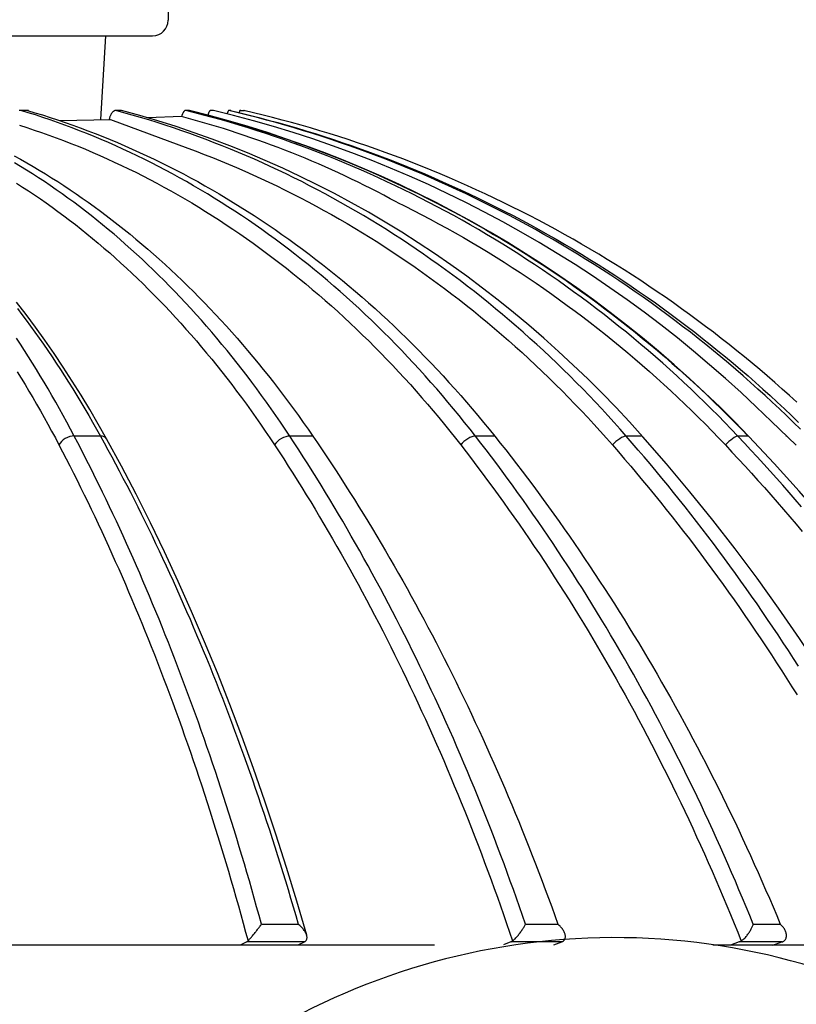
# Paper-space layout '113851LD001' of a CAD drawing. Header units: feet. Extents: x 0 to 34, y 0 to 22.
# Tile 28 of 74: x 6.64 to 6.793, y 10.746 to 10.941. Entities that reach past the tile are written whole.
import ezdxf

# ---------------------------------------------------------------- set-up
doc = ezdxf.new("R2010")
doc.units = ezdxf.units.FT
doc.header["$MEASUREMENT"] = 0
doc.layers.add('LT_P_Text', color=7, linetype='Continuous')

psp = doc.layouts.new('113851LD001')

# ---------------------------------------------------------------- linework, layer by layer
at = {"layer": 'LT_P_Text', "color": 4}
for p, q in [((6.66905, 10.94977), (6.66904, 10.94055)), ((6.30052, 10.93758), (6.66597, 10.93748)), ((6.65571, 10.92092), (6.65673, 10.93749)), ((6.64122, 10.92275), (6.63993, 10.92275)), ((6.65967, 10.92274), (6.65867, 10.92274)), ((6.67169, 10.92154), (6.66502, 10.92127)), ((6.67318, 10.92274), (6.6725, 10.92274)), ((6.67796, 10.92274), (6.67744, 10.92274)), ((6.68137, 10.92274), (6.68102, 10.92274)), ((6.68339, 10.92274), (6.68321, 10.92274)), ((6.68339, 10.92274), (6.684, 10.92274)), ((6.68401, 10.92274), (6.684, 10.92274)), ((6.64773, 10.92074), (6.65763, 10.92096)), ((6.65565, 10.85847), (6.65048, 10.85847)), ((6.69759, 10.85846), (6.69304, 10.85846)), ((6.73353, 10.85845), (6.72973, 10.85845)), ((6.76246, 10.85844), (6.75951, 10.85844)), ((6.78357, 10.85844), (6.78155, 10.85844)), ((6.68745, 10.76213), (6.69472, 10.76213)), ((6.73961, 10.76212), (6.746, 10.76211)), ((6.78458, 10.7621), (6.78992, 10.7621)), ((6.5043, 10.75805), (6.72162, 10.75805)), ((6.68454, 10.75862), (6.68337, 10.75802)), ((6.69593, 10.75862), (6.68454, 10.75862)), ((6.6947, 10.75801), (6.69593, 10.75862)), ((6.73673, 10.75861), (6.73526, 10.758)), ((6.74676, 10.7586), (6.73673, 10.75861)), ((6.74522, 10.758), (6.74676, 10.7586)), ((6.77659, 10.75805), (6.86765, 10.75805)), ((6.78182, 10.75859), (6.78009, 10.75799)), ((6.7902, 10.75859), (6.78182, 10.75859)), ((6.78842, 10.75799), (6.7902, 10.75859))]:
    psp.add_line(p, q, dxfattribs=at)
at = {"layer": 'LT_P_Text', "color": 4, "flags": 128}
for points in [[(6.63993, 10.92275), (6.63983, 10.92274), (6.63973, 10.92273), (6.63963, 10.9227)], [(6.72973, 10.85845), (6.72866, 10.85981), (6.72758, 10.86117), (6.72649, 10.86251), (6.7254, 10.86384), (6.72429, 10.86516), (6.72318, 10.86647), (6.72206, 10.86777), (6.72093, 10.86906), (6.71979, 10.87033), (6.71864, 10.8716), (6.71749, 10.87285), (6.71632, 10.8741), (6.71515, 10.87533), (6.71397, 10.87655), (6.71278, 10.87776), (6.71159, 10.87895), (6.71038, 10.88014), (6.70917, 10.88131), (6.70795, 10.88247), (6.70673, 10.88361), (6.70549, 10.88475), (6.70425, 10.88587), (6.703, 10.88697), (6.70175, 10.88807), (6.70049, 10.88915), (6.69922, 10.89022), (6.69794, 10.89128), (6.69666, 10.89232), (6.69538, 10.89334), (6.69408, 10.89436), (6.69278, 10.89536), (6.69148, 10.89635), (6.69017, 10.89732), (6.68885, 10.89828), (6.68753, 10.89923), (6.6862, 10.90016), (6.68487, 10.90107), (6.68353, 10.90198), (6.68219, 10.90287), (6.68084, 10.90374), (6.67949, 10.9046), (6.67813, 10.90545), (6.67677, 10.90628), (6.6754, 10.90709), (6.67403, 10.90789), (6.67266, 10.90868), (6.67128, 10.90945), (6.6699, 10.91021), (6.66851, 10.91095), (6.66712, 10.91168), (6.66572, 10.9124), (6.66432, 10.9131), (6.66292, 10.91378), (6.66151, 10.91445), (6.6601, 10.91511), (6.65868, 10.91575), (6.65726, 10.91638), (6.65583, 10.91699), (6.6544, 10.91759), (6.65297, 10.91817), (6.65153, 10.91874), (6.65009, 10.91929), (6.64865, 10.91983), (6.6472, 10.92036), (6.64576, 10.92086), (6.6443, 10.92136), (6.64285, 10.92184), (6.64139, 10.9223), (6.63993, 10.92275)], [(6.64148, 10.92271), (6.64147, 10.92271), (6.64146, 10.92272), (6.64145, 10.92272), (6.64144, 10.92272), (6.64143, 10.92272), (6.64142, 10.92273), (6.64141, 10.92273), (6.6414, 10.92273), (6.64139, 10.92273), (6.64138, 10.92273), (6.64137, 10.92274), (6.64136, 10.92274), (6.64135, 10.92274), (6.64133, 10.92274), (6.64132, 10.92274), (6.64131, 10.92274), (6.6413, 10.92274), (6.64129, 10.92275), (6.64128, 10.92275), (6.64127, 10.92275), (6.64126, 10.92275), (6.64125, 10.92275), (6.64124, 10.92275), (6.64122, 10.92275)], [(6.64122, 10.92275), (6.64272, 10.9223), (6.64422, 10.92184), (6.64572, 10.92136), (6.64721, 10.92086), (6.6487, 10.92036), (6.65019, 10.91983), (6.65167, 10.91929), (6.65315, 10.91874), (6.65462, 10.91817), (6.6561, 10.91759), (6.65757, 10.91699), (6.65903, 10.91638), (6.66049, 10.91575), (6.66195, 10.91511), (6.6634, 10.91445), (6.66485, 10.91378), (6.6663, 10.9131), (6.66774, 10.9124), (6.66917, 10.91168), (6.6706, 10.91095), (6.67203, 10.91021), (6.67345, 10.90945), (6.67487, 10.90868), (6.67628, 10.90789), (6.67769, 10.90709), (6.67909, 10.90628), (6.68049, 10.90545), (6.68188, 10.9046), (6.68327, 10.90374), (6.68466, 10.90287), (6.68604, 10.90198), (6.68742, 10.90107), (6.68879, 10.90016), (6.69015, 10.89922), (6.69151, 10.89828), (6.69286, 10.89732), (6.69421, 10.89635), (6.69555, 10.89536), (6.69689, 10.89436), (6.69822, 10.89334), (6.69954, 10.89232), (6.70086, 10.89127), (6.70217, 10.89022), (6.70347, 10.88915), (6.70477, 10.88807), (6.70606, 10.88697), (6.70734, 10.88587), (6.70862, 10.88474), (6.70989, 10.88361), (6.71115, 10.88246), (6.7124, 10.88131), (6.71364, 10.88013), (6.71488, 10.87895), (6.71611, 10.87776), (6.71733, 10.87655), (6.71855, 10.87533), (6.71975, 10.8741), (6.72095, 10.87285), (6.72214, 10.8716), (6.72332, 10.87033), (6.72449, 10.86906), (6.72565, 10.86777), (6.7268, 10.86647), (6.72795, 10.86516), (6.72908, 10.86384), (6.73021, 10.86251), (6.73132, 10.86116), (6.73243, 10.85981), (6.73353, 10.85845)], [(6.65867, 10.92274), (6.6586, 10.92274), (6.65854, 10.92273), (6.65847, 10.92271), (6.65841, 10.92268), (6.65834, 10.92265), (6.65827, 10.92261), (6.65821, 10.92256), (6.65814, 10.92251), (6.65808, 10.92245), (6.65802, 10.92238), (6.65796, 10.92231), (6.6579, 10.92223), (6.65784, 10.92214), (6.65778, 10.92205), (6.65773, 10.92196), (6.65768, 10.92185), (6.65763, 10.92175), (6.65758, 10.92164), (6.65754, 10.92153), (6.65749, 10.92141), (6.65746, 10.92129), (6.65742, 10.92116), (6.65739, 10.92103), (6.65736, 10.92091)], [(6.75951, 10.85844), (6.75831, 10.85981), (6.7571, 10.86116), (6.75588, 10.8625), (6.75465, 10.86383), (6.75341, 10.86515), (6.75216, 10.86646), (6.7509, 10.86776), (6.74963, 10.86905), (6.74835, 10.87033), (6.74706, 10.87159), (6.74576, 10.87285), (6.74446, 10.87409), (6.74314, 10.87532), (6.74181, 10.87654), (6.74048, 10.87775), (6.73914, 10.87894), (6.73778, 10.88013), (6.73642, 10.8813), (6.73506, 10.88246), (6.73368, 10.8836), (6.73229, 10.88474), (6.7309, 10.88586), (6.7295, 10.88697), (6.72809, 10.88806), (6.72667, 10.88914), (6.72525, 10.89021), (6.72382, 10.89127), (6.72238, 10.89231), (6.72093, 10.89334), (6.71948, 10.89435), (6.71802, 10.89535), (6.71655, 10.89634), (6.71508, 10.89731), (6.7136, 10.89827), (6.71212, 10.89922), (6.71063, 10.90015), (6.70913, 10.90107), (6.70763, 10.90197), (6.70612, 10.90286), (6.70461, 10.90373), (6.70309, 10.90459), (6.70156, 10.90544), (6.70004, 10.90627), (6.6985, 10.90709), (6.69696, 10.90789), (6.69542, 10.90868), (6.69387, 10.90945), (6.69232, 10.9102), (6.69076, 10.91095), (6.6892, 10.91168), (6.68763, 10.91239), (6.68606, 10.91309), (6.68448, 10.91378), (6.6829, 10.91445), (6.68131, 10.9151), (6.67972, 10.91575), (6.67812, 10.91637), (6.67652, 10.91699), (6.67492, 10.91758), (6.67331, 10.91817), (6.6717, 10.91874), (6.67008, 10.91929), (6.66846, 10.91983), (6.66684, 10.92035), (6.66521, 10.92086), (6.66358, 10.92135), (6.66194, 10.92183), (6.66031, 10.92229), (6.65867, 10.92274)], [(6.65981, 10.92272), (6.65981, 10.92273), (6.6598, 10.92273), (6.6598, 10.92273), (6.65979, 10.92273), (6.65978, 10.92273), (6.65978, 10.92273), (6.65977, 10.92273), (6.65977, 10.92273), (6.65976, 10.92274), (6.65976, 10.92274), (6.65975, 10.92274), (6.65974, 10.92274), (6.65974, 10.92274), (6.65973, 10.92274), (6.65973, 10.92274), (6.65972, 10.92274), (6.65971, 10.92274), (6.65971, 10.92274), (6.6597, 10.92274), (6.6597, 10.92274), (6.65969, 10.92274), (6.65968, 10.92274), (6.65968, 10.92274), (6.65967, 10.92274)], [(6.76277, 10.85833), (6.76012, 10.86126), (6.75742, 10.86414), (6.75467, 10.86697), (6.75188, 10.86975), (6.74904, 10.87247), (6.74615, 10.87515), (6.74323, 10.87777), (6.74026, 10.88033), (6.73725, 10.88284), (6.7342, 10.88528), (6.73112, 10.88767), (6.72799, 10.89), (6.72484, 10.89227), (6.72165, 10.89447), (6.71842, 10.89661), (6.71517, 10.89868), (6.71188, 10.90069), (6.70857, 10.90263), (6.70524, 10.90451), (6.70187, 10.90632), (6.69849, 10.90806), (6.69509, 10.90973), (6.69166, 10.91134), (6.68821, 10.91287), (6.68473, 10.91434), (6.68123, 10.91575), (6.67771, 10.91708), (6.67416, 10.91835), (6.6706, 10.91955), (6.66702, 10.92068), (6.66342, 10.92174), (6.65981, 10.92272)], [(6.6725, 10.92274), (6.67246, 10.92274), (6.67242, 10.92273), (6.67239, 10.92272), (6.67235, 10.9227), (6.67231, 10.92268), (6.67228, 10.92266), (6.67224, 10.92263), (6.6722, 10.92259), (6.67217, 10.92256), (6.67213, 10.92251), (6.67209, 10.92247), (6.67206, 10.92242), (6.67202, 10.92236), (6.67199, 10.9223), (6.67195, 10.92224), (6.67192, 10.92217), (6.67189, 10.9221), (6.67185, 10.92203), (6.67182, 10.92196), (6.67179, 10.92188), (6.67176, 10.92179), (6.67173, 10.92171), (6.67171, 10.92162), (6.67168, 10.92153)], [(6.78155, 10.85844), (6.78025, 10.8598), (6.77895, 10.86115), (6.77763, 10.86249), (6.7763, 10.86383), (6.77495, 10.86515), (6.7736, 10.86646), (6.77224, 10.86776), (6.77087, 10.86904), (6.76948, 10.87032), (6.76809, 10.87159), (6.76669, 10.87284), (6.76527, 10.87408), (6.76385, 10.87532), (6.76241, 10.87654), (6.76097, 10.87774), (6.75952, 10.87894), (6.75806, 10.88012), (6.75659, 10.88129), (6.75511, 10.88245), (6.75362, 10.8836), (6.75212, 10.88473), (6.75061, 10.88585), (6.7491, 10.88696), (6.74757, 10.88806), (6.74604, 10.88914), (6.7445, 10.89021), (6.74295, 10.89126), (6.74139, 10.89231), (6.73983, 10.89333), (6.73826, 10.89435), (6.73668, 10.89535), (6.7351, 10.89634), (6.7335, 10.89731), (6.7319, 10.89827), (6.7303, 10.89922), (6.72869, 10.90015), (6.72707, 10.90106), (6.72544, 10.90197), (6.72381, 10.90286), (6.72217, 10.90373), (6.72053, 10.90459), (6.71888, 10.90544), (6.71723, 10.90627), (6.71557, 10.90708), (6.71391, 10.90788), (6.71224, 10.90867), (6.71057, 10.90944), (6.70889, 10.9102), (6.7072, 10.91094), (6.70551, 10.91167), (6.70382, 10.91239), (6.70211, 10.91309), (6.70041, 10.91377), (6.6987, 10.91444), (6.69698, 10.9151), (6.69526, 10.91574), (6.69353, 10.91637), (6.6918, 10.91698), (6.69006, 10.91758), (6.68832, 10.91816), (6.68658, 10.91873), (6.68483, 10.91929), (6.68308, 10.91982), (6.68132, 10.92035), (6.67957, 10.92086), (6.6778, 10.92135), (6.67604, 10.92183), (6.67427, 10.92229), (6.67249, 10.92274)], [(6.67324, 10.92273), (6.67324, 10.92273), (6.67324, 10.92273), (6.67323, 10.92273), (6.67323, 10.92273), (6.67323, 10.92273), (6.67323, 10.92273), (6.67322, 10.92274), (6.67322, 10.92274), (6.67322, 10.92274), (6.67322, 10.92274), (6.67321, 10.92274), (6.67321, 10.92274), (6.67321, 10.92274), (6.67321, 10.92274), (6.6732, 10.92274), (6.6732, 10.92274), (6.6732, 10.92274), (6.67319, 10.92274), (6.67319, 10.92274), (6.67319, 10.92274), (6.67319, 10.92274), (6.67318, 10.92274), (6.67318, 10.92274), (6.67318, 10.92274)], [(6.67318, 10.92274), (6.67497, 10.92229), (6.67676, 10.92183), (6.67855, 10.92135), (6.68034, 10.92086), (6.68212, 10.92035), (6.68389, 10.91982), (6.68567, 10.91929), (6.68743, 10.91873), (6.6892, 10.91816), (6.69096, 10.91758), (6.69272, 10.91698), (6.69447, 10.91637), (6.69622, 10.91574), (6.69796, 10.9151), (6.6997, 10.91445), (6.70143, 10.91377), (6.70316, 10.91309), (6.70488, 10.91239), (6.7066, 10.91167), (6.70831, 10.91095), (6.71001, 10.9102), (6.71171, 10.90944), (6.71341, 10.90867), (6.7151, 10.90789), (6.71678, 10.90708), (6.71846, 10.90627), (6.72013, 10.90544), (6.7218, 10.90459), (6.72346, 10.90373), (6.72512, 10.90286), (6.72677, 10.90197), (6.72841, 10.90106), (6.73005, 10.90015), (6.73169, 10.89922), (6.73331, 10.89827), (6.73493, 10.89731), (6.73654, 10.89634), (6.73815, 10.89535), (6.73974, 10.89435), (6.74133, 10.89333), (6.74292, 10.89231), (6.74449, 10.89126), (6.74606, 10.89021), (6.74762, 10.88914), (6.74917, 10.88806), (6.75071, 10.88696), (6.75225, 10.88585), (6.75377, 10.88473), (6.75529, 10.8836), (6.7568, 10.88245), (6.75829, 10.88129), (6.75978, 10.88012), (6.76126, 10.87894), (6.76273, 10.87774), (6.76419, 10.87654), (6.76565, 10.87532), (6.76709, 10.87408), (6.76852, 10.87284), (6.76994, 10.87159), (6.77135, 10.87032), (6.77275, 10.86904), (6.77414, 10.86776), (6.77552, 10.86646), (6.77689, 10.86515), (6.77825, 10.86382), (6.77959, 10.86249), (6.78093, 10.86115), (6.78225, 10.8598), (6.78357, 10.85844)], [(6.7837, 10.85839), (6.78085, 10.86132), (6.77796, 10.8642), (6.77501, 10.86702), (6.77201, 10.8698), (6.76896, 10.87253), (6.76587, 10.8752), (6.76272, 10.87782), (6.75954, 10.88038), (6.75631, 10.88288), (6.75304, 10.88533), (6.74973, 10.88772), (6.74637, 10.89004), (6.74299, 10.89231), (6.73956, 10.89451), (6.7361, 10.89665), (6.73261, 10.89872), (6.72909, 10.90073), (6.72554, 10.90267), (6.72196, 10.90454), (6.71835, 10.90635), (6.71472, 10.90809), (6.71107, 10.90976), (6.70739, 10.91136), (6.70369, 10.9129), (6.69996, 10.91436), (6.6962, 10.91577), (6.69242, 10.9171), (6.68862, 10.91837), (6.6848, 10.91956), (6.68097, 10.92069), (6.67711, 10.92175), (6.67324, 10.92273)], [(6.67744, 10.92274), (6.67741, 10.92274), (6.67739, 10.92273), (6.67737, 10.92272), (6.67734, 10.92271), (6.67732, 10.92269), (6.67729, 10.92268), (6.67727, 10.92265), (6.67724, 10.92263), (6.67722, 10.9226), (6.67719, 10.92257), (6.67717, 10.92253), (6.67714, 10.92249), (6.67712, 10.92245), (6.67709, 10.92241), (6.67707, 10.92236), (6.67705, 10.92231), (6.67702, 10.92226), (6.677, 10.9222), (6.67697, 10.92214), (6.67695, 10.92208), (6.67693, 10.92202), (6.67691, 10.92195), (6.67688, 10.92188), (6.67686, 10.92181)], [(6.67799, 10.92273), (6.67799, 10.92273), (6.67799, 10.92273), (6.67799, 10.92273), (6.67798, 10.92273), (6.67798, 10.92274), (6.67798, 10.92274), (6.67798, 10.92274), (6.67798, 10.92274), (6.67798, 10.92274), (6.67798, 10.92274), (6.67797, 10.92274), (6.67797, 10.92274), (6.67797, 10.92274), (6.67797, 10.92274), (6.67797, 10.92274), (6.67797, 10.92274), (6.67797, 10.92274), (6.67796, 10.92274), (6.67796, 10.92274), (6.67796, 10.92274), (6.67796, 10.92274), (6.67796, 10.92274), (6.67796, 10.92274), (6.67796, 10.92274)], [(6.79308, 10.85669), (6.78815, 10.86134), (6.78518, 10.86421), (6.78217, 10.86704), (6.77909, 10.86982), (6.77597, 10.87254), (6.77281, 10.87522), (6.76959, 10.87783), (6.76633, 10.8804), (6.76302, 10.8829), (6.75967, 10.88535), (6.75628, 10.88773), (6.75285, 10.89006), (6.74938, 10.89232), (6.74588, 10.89452), (6.74233, 10.89666), (6.73876, 10.89873), (6.73515, 10.90074), (6.73152, 10.90268), (6.72785, 10.90455), (6.72416, 10.90636), (6.72044, 10.9081), (6.71671, 10.90977), (6.71294, 10.91137), (6.70915, 10.9129), (6.70533, 10.91437), (6.70149, 10.91577), (6.69762, 10.91711), (6.69373, 10.91837), (6.68982, 10.91957), (6.6859, 10.92069), (6.68195, 10.92175), (6.67799, 10.92273)], [(6.68102, 10.92274), (6.68101, 10.92274), (6.68099, 10.92273), (6.68098, 10.92273), (6.68096, 10.92272), (6.68095, 10.92271), (6.68094, 10.92269), (6.68092, 10.92268), (6.68091, 10.92266), (6.68089, 10.92264), (6.68088, 10.92262), (6.68086, 10.92259), (6.68085, 10.92257), (6.68083, 10.92254), (6.68082, 10.9225), (6.6808, 10.92247), (6.68079, 10.92243), (6.68077, 10.9224), (6.68076, 10.92236), (6.68074, 10.92231), (6.68073, 10.92227), (6.68071, 10.92222), (6.6807, 10.92218), (6.68068, 10.92213), (6.68067, 10.92208)], [(6.79388, 10.8598), (6.79251, 10.86115), (6.79113, 10.86249), (6.78973, 10.86382), (6.78833, 10.86514), (6.78691, 10.86645), (6.78549, 10.86775), (6.78405, 10.86904), (6.7826, 10.87032), (6.78114, 10.87158), (6.77967, 10.87284), (6.77819, 10.87408), (6.7767, 10.87531), (6.7752, 10.87653), (6.77368, 10.87774), (6.77216, 10.87894), (6.77063, 10.88012), (6.76909, 10.88129), (6.76754, 10.88245), (6.76598, 10.8836), (6.76441, 10.88473), (6.76283, 10.88585), (6.76125, 10.88696), (6.75965, 10.88806), (6.75804, 10.88914), (6.75643, 10.89021), (6.75481, 10.89126), (6.75318, 10.8923), (6.75154, 10.89333), (6.7499, 10.89435), (6.74824, 10.89535), (6.74658, 10.89633), (6.74491, 10.89731), (6.74324, 10.89827), (6.74156, 10.89921), (6.73987, 10.90014), (6.73817, 10.90106), (6.73647, 10.90197), (6.73476, 10.90285), (6.73305, 10.90373), (6.73133, 10.90459), (6.7296, 10.90543), (6.72787, 10.90627), (6.72613, 10.90708), (6.72439, 10.90788), (6.72264, 10.90867), (6.72089, 10.90944), (6.71913, 10.9102), (6.71737, 10.91094), (6.71559, 10.91167), (6.71382, 10.91239), (6.71204, 10.91309), (6.71025, 10.91377), (6.70846, 10.91444), (6.70666, 10.9151), (6.70485, 10.91574), (6.70305, 10.91637), (6.70123, 10.91698), (6.69942, 10.91758), (6.6976, 10.91816), (6.69577, 10.91873), (6.69394, 10.91928), (6.6921, 10.91982), (6.69027, 10.92035), (6.68842, 10.92085), (6.68658, 10.92135), (6.68473, 10.92183), (6.68287, 10.92229), (6.68102, 10.92274)], [(6.68138, 10.92274), (6.68138, 10.92274), (6.68138, 10.92274), (6.68138, 10.92274), (6.68138, 10.92274), (6.68138, 10.92274), (6.68138, 10.92274), (6.68138, 10.92274), (6.68138, 10.92274), (6.68138, 10.92274), (6.68138, 10.92274), (6.68137, 10.92274), (6.68137, 10.92274), (6.68137, 10.92274), (6.68137, 10.92274), (6.68137, 10.92274), (6.68137, 10.92274), (6.68137, 10.92274), (6.68137, 10.92274), (6.68137, 10.92274), (6.68137, 10.92274), (6.68137, 10.92274), (6.68137, 10.92274), (6.68137, 10.92274), (6.68137, 10.92274)], [(6.68137, 10.92274), (6.68323, 10.92229), (6.6851, 10.92183), (6.68696, 10.92135), (6.68881, 10.92085), (6.69067, 10.92035), (6.69252, 10.91982), (6.69436, 10.91928), (6.6962, 10.91873), (6.69804, 10.91816), (6.69987, 10.91758), (6.7017, 10.91698), (6.70352, 10.91637), (6.70534, 10.91574), (6.70715, 10.9151), (6.70896, 10.91445), (6.71076, 10.91377), (6.71256, 10.91309), (6.71436, 10.91239), (6.71614, 10.91167), (6.71792, 10.91094), (6.7197, 10.9102), (6.72147, 10.90944), (6.72323, 10.90867), (6.72499, 10.90788), (6.72674, 10.90708), (6.72849, 10.90627), (6.73023, 10.90544), (6.73197, 10.90459), (6.7337, 10.90373), (6.73542, 10.90286), (6.73714, 10.90197), (6.73886, 10.90106), (6.74056, 10.90015), (6.74226, 10.89921), (6.74395, 10.89827), (6.74564, 10.89731), (6.74731, 10.89634), (6.74899, 10.89535), (6.75065, 10.89435), (6.7523, 10.89333), (6.75395, 10.8923), (6.75559, 10.89126), (6.75722, 10.89021), (6.75884, 10.88914), (6.76046, 10.88806), (6.76206, 10.88696), (6.76366, 10.88585), (6.76525, 10.88473), (6.76683, 10.8836), (6.7684, 10.88245), (6.76996, 10.88129), (6.77151, 10.88012), (6.77305, 10.87894), (6.77458, 10.87774), (6.7761, 10.87653), (6.77761, 10.87531), (6.77911, 10.87408), (6.7806, 10.87284), (6.78208, 10.87158), (6.78355, 10.87032), (6.785, 10.86904), (6.78645, 10.86775), (6.78789, 10.86645), (6.78931, 10.86514), (6.79072, 10.86382), (6.79213, 10.86249), (6.79352, 10.86115)], [(6.68321, 10.92274), (6.68321, 10.92274), (6.6832, 10.92273), (6.6832, 10.92273), (6.68319, 10.92272), (6.68319, 10.92272), (6.68318, 10.92271), (6.68317, 10.9227), (6.68317, 10.92269), (6.68316, 10.92268), (6.68315, 10.92266), (6.68315, 10.92265), (6.68314, 10.92263), (6.68313, 10.92262), (6.68313, 10.9226), (6.68312, 10.92258), (6.68311, 10.92255), (6.68311, 10.92253), (6.6831, 10.92251), (6.68309, 10.92248), (6.68308, 10.92245), (6.68308, 10.92243), (6.68307, 10.9224), (6.68306, 10.92237), (6.68305, 10.92233)], [(6.68339, 10.92274), (6.68339, 10.92274), (6.68339, 10.92274), (6.68339, 10.92274), (6.68339, 10.92274), (6.68339, 10.92274), (6.68339, 10.92274), (6.68339, 10.92274), (6.68339, 10.92274), (6.68339, 10.92274), (6.68339, 10.92274), (6.68339, 10.92274), (6.68339, 10.92274), (6.68339, 10.92274), (6.68339, 10.92274), (6.68339, 10.92274), (6.68339, 10.92274), (6.68339, 10.92274), (6.68339, 10.92274), (6.68339, 10.92274), (6.68339, 10.92274), (6.68339, 10.92274), (6.68339, 10.92274), (6.68339, 10.92274), (6.68339, 10.92274)], [(6.684, 10.92274), (6.684, 10.92274), (6.684, 10.92274), (6.684, 10.92273), (6.684, 10.92273), (6.684, 10.92273), (6.684, 10.92273), (6.684, 10.92272), (6.684, 10.92272), (6.684, 10.92272), (6.684, 10.92271), (6.684, 10.92271), (6.684, 10.9227), (6.684, 10.92269), (6.684, 10.92269), (6.684, 10.92268), (6.684, 10.92267), (6.68399, 10.92267), (6.68399, 10.92266), (6.68399, 10.92265), (6.68399, 10.92264), (6.68399, 10.92263), (6.68399, 10.92262), (6.68399, 10.92261), (6.68399, 10.9226)], [(6.79316, 10.86514), (6.79172, 10.86645), (6.79027, 10.86775), (6.78881, 10.86904), (6.78733, 10.87032), (6.78585, 10.87158), (6.78435, 10.87284), (6.78284, 10.87408), (6.78133, 10.87531), (6.7798, 10.87653), (6.77826, 10.87774), (6.77671, 10.87894), (6.77516, 10.88012), (6.77359, 10.88129), (6.77201, 10.88245), (6.77042, 10.8836), (6.76883, 10.88473), (6.76722, 10.88585), (6.76561, 10.88696), (6.76398, 10.88806), (6.76235, 10.88914), (6.76071, 10.89021), (6.75906, 10.89126), (6.7574, 10.8923), (6.75574, 10.89333), (6.75406, 10.89435), (6.75238, 10.89535), (6.75069, 10.89633), (6.749, 10.89731), (6.74729, 10.89827), (6.74558, 10.89921), (6.74386, 10.90014), (6.74214, 10.90106), (6.74041, 10.90197), (6.73867, 10.90285), (6.73693, 10.90373), (6.73518, 10.90459), (6.73342, 10.90543), (6.73166, 10.90627), (6.72989, 10.90708), (6.72812, 10.90788), (6.72634, 10.90867), (6.72456, 10.90944), (6.72277, 10.9102), (6.72097, 10.91094), (6.71917, 10.91167), (6.71736, 10.91239), (6.71555, 10.91309), (6.71373, 10.91377), (6.71191, 10.91444), (6.71008, 10.9151), (6.70825, 10.91574), (6.70641, 10.91637), (6.70456, 10.91698), (6.70272, 10.91758), (6.70086, 10.91816), (6.69901, 10.91873), (6.69714, 10.91928), (6.69528, 10.91982), (6.69341, 10.92035), (6.69154, 10.92085), (6.68966, 10.92135), (6.68778, 10.92183), (6.68589, 10.92229), (6.684, 10.92274)], [(6.63967, 10.91982), (6.64113, 10.91935), (6.64259, 10.91887), (6.64404, 10.91837), (6.64549, 10.91786), (6.64694, 10.91733), (6.64838, 10.91679), (6.64983, 10.91623), (6.65126, 10.91566), (6.6527, 10.91507), (6.65413, 10.91446), (6.65555, 10.91385), (6.65698, 10.91321), (6.6584, 10.91256), (6.65981, 10.9119), (6.66122, 10.91122), (6.66263, 10.91053), (6.66403, 10.90982), (6.66542, 10.9091), (6.66682, 10.90837), (6.6682, 10.90762), (6.66959, 10.90685), (6.67096, 10.90607), (6.67234, 10.90528), (6.67371, 10.90447), (6.67507, 10.90364), (6.67643, 10.9028), (6.67779, 10.90195), (6.67914, 10.90108), (6.68049, 10.90019), (6.68183, 10.8993), (6.68317, 10.89838), (6.6845, 10.89746), (6.68583, 10.89652), (6.68715, 10.89556), (6.68847, 10.89459), (6.68978, 10.89361), (6.69108, 10.89261), (6.69238, 10.8916), (6.69367, 10.89057), (6.69495, 10.88953), (6.69623, 10.88848), (6.6975, 10.88741), (6.69877, 10.88634), (6.70003, 10.88524), (6.70128, 10.88414), (6.70253, 10.88302), (6.70376, 10.88188), (6.70499, 10.88074), (6.70622, 10.87958), (6.70743, 10.87841), (6.70864, 10.87723), (6.70984, 10.87603), (6.71103, 10.87482), (6.71221, 10.8736), (6.71339, 10.87237), (6.71455, 10.87113), (6.71571, 10.86987), (6.71686, 10.86861), (6.71801, 10.86733), (6.71914, 10.86604), (6.72026, 10.86474), (6.72138, 10.86343), (6.72248, 10.8621), (6.72358, 10.86077), (6.72467, 10.85943), (6.72575, 10.85807), (6.72682, 10.85671)], [(6.65763, 10.92096), (6.67292, 10.91529), (6.67454, 10.91469), (6.67615, 10.91407), (6.67776, 10.91344), (6.67937, 10.91279), (6.68097, 10.91213), (6.68256, 10.91145), (6.68415, 10.91076), (6.68574, 10.91005), (6.68732, 10.90933), (6.6889, 10.9086), (6.69047, 10.90785), (6.69203, 10.90708), (6.69359, 10.9063), (6.69514, 10.9055), (6.69669, 10.90469), (6.69824, 10.90387), (6.69978, 10.90302), (6.70131, 10.90217), (6.70284, 10.9013), (6.70437, 10.90041), (6.70589, 10.89951), (6.7074, 10.8986), (6.70891, 10.89767), (6.71041, 10.89672), (6.7119, 10.89576), (6.71339, 10.89479), (6.71487, 10.8938), (6.71635, 10.8928), (6.71782, 10.89179), (6.71928, 10.89076), (6.72073, 10.88971), (6.72218, 10.88866), (6.72362, 10.88759), (6.72505, 10.8865), (6.72648, 10.8854), (6.72789, 10.88429), (6.7293, 10.88317), (6.7307, 10.88203), (6.73209, 10.88088), (6.73347, 10.87971), (6.73485, 10.87853), (6.73622, 10.87734), (6.73757, 10.87614), (6.73892, 10.87493), (6.74026, 10.8737), (6.74159, 10.87246), (6.74291, 10.87121), (6.74422, 10.86995), (6.74552, 10.86867), (6.74681, 10.86739), (6.74809, 10.86609), (6.74936, 10.86478), (6.75063, 10.86346), (6.75188, 10.86213), (6.75312, 10.86079), (6.75435, 10.85944), (6.75557, 10.85807), (6.75678, 10.8567)], [(6.63864, 10.91379), (6.63988, 10.9131), (6.64111, 10.9124), (6.64234, 10.91169), (6.64357, 10.91096), (6.6448, 10.91022), (6.64602, 10.90946), (6.64723, 10.90869), (6.64844, 10.9079), (6.64965, 10.9071), (6.65086, 10.90628), (6.65206, 10.90545), (6.65326, 10.90461), (6.65445, 10.90375), (6.65564, 10.90287), (6.65682, 10.90198), (6.658, 10.90108), (6.65918, 10.90016), (6.66035, 10.89923), (6.66152, 10.89829), (6.66268, 10.89733), (6.66384, 10.89635), (6.66499, 10.89537), (6.66614, 10.89437), (6.66728, 10.89335), (6.66841, 10.89232), (6.66955, 10.89128), (6.67067, 10.89023), (6.67179, 10.88916), (6.6729, 10.88808), (6.67401, 10.88698), (6.67511, 10.88587), (6.67621, 10.88475), (6.67729, 10.88362), (6.67838, 10.88247), (6.67945, 10.88131), (6.68052, 10.88014), (6.68158, 10.87896), (6.68264, 10.87776), (6.68369, 10.87656), (6.68473, 10.87534), (6.68576, 10.87411), (6.68679, 10.87286), (6.68781, 10.87161), (6.68882, 10.87034), (6.68983, 10.86907), (6.69083, 10.86778), (6.69182, 10.86648), (6.6928, 10.86517), (6.69377, 10.86385), (6.69474, 10.86252), (6.6957, 10.86117), (6.69665, 10.85982), (6.69759, 10.85846)], [(6.69304, 10.85846), (6.69213, 10.85982), (6.69122, 10.86118), (6.6903, 10.86252), (6.68937, 10.86385), (6.68843, 10.86517), (6.68748, 10.86648), (6.68653, 10.86778), (6.68557, 10.86907), (6.68461, 10.87034), (6.68363, 10.87161), (6.68265, 10.87286), (6.68166, 10.87411), (6.68067, 10.87534), (6.67966, 10.87656), (6.67866, 10.87777), (6.67764, 10.87896), (6.67662, 10.88014), (6.67559, 10.88132), (6.67455, 10.88247), (6.67351, 10.88362), (6.67247, 10.88475), (6.67141, 10.88588), (6.67035, 10.88698), (6.66929, 10.88808), (6.66822, 10.88916), (6.66714, 10.89023), (6.66606, 10.89128), (6.66497, 10.89233), (6.66388, 10.89335), (6.66278, 10.89437), (6.66168, 10.89537), (6.66057, 10.89636), (6.65946, 10.89733), (6.65834, 10.89829), (6.65721, 10.89923), (6.65609, 10.90016), (6.65496, 10.90108), (6.65382, 10.90199), (6.65268, 10.90287), (6.65154, 10.90375), (6.65039, 10.90461), (6.64924, 10.90545), (6.64808, 10.90628), (6.64692, 10.9071), (6.64576, 10.9079), (6.64459, 10.90869), (6.64342, 10.90946), (6.64225, 10.91022), (6.64107, 10.91096), (6.63989, 10.91169), (6.6387, 10.9124)], [(6.6391, 10.90837), (6.64028, 10.90762), (6.64145, 10.90686), (6.64262, 10.90608), (6.64379, 10.90528), (6.64495, 10.90447), (6.64611, 10.90365), (6.64726, 10.90281), (6.64842, 10.90196), (6.64956, 10.90109), (6.65071, 10.9002), (6.65185, 10.8993), (6.65298, 10.89839), (6.65411, 10.89747), (6.65524, 10.89652), (6.65636, 10.89557), (6.65748, 10.8946), (6.65859, 10.89362), (6.6597, 10.89262), (6.6608, 10.89161), (6.6619, 10.89058), (6.66299, 10.88954), (6.66407, 10.88849), (6.66515, 10.88742), (6.66623, 10.88634), (6.6673, 10.88525), (6.66836, 10.88414), (6.66941, 10.88302), (6.67046, 10.88189), (6.67151, 10.88075), (6.67255, 10.87959), (6.67358, 10.87842), (6.6746, 10.87724), (6.67562, 10.87604), (6.67663, 10.87483), (6.67764, 10.87361), (6.67864, 10.87238), (6.67963, 10.87114), (6.68061, 10.86988), (6.68159, 10.86862), (6.68256, 10.86734), (6.68352, 10.86605), (6.68447, 10.86475), (6.68542, 10.86344), (6.68636, 10.86211), (6.68729, 10.86078), (6.68822, 10.85944), (6.68913, 10.85808), (6.69004, 10.85672)], [(6.71416, 10.90466), (6.71583, 10.90383), (6.71749, 10.90299), (6.71915, 10.90213), (6.7208, 10.90126), (6.72245, 10.90038), (6.72409, 10.89948), (6.72572, 10.89856), (6.72735, 10.89763), (6.72897, 10.89669), (6.73059, 10.89573), (6.7322, 10.89476), (6.7338, 10.89377), (6.73539, 10.89277), (6.73698, 10.89176), (6.73856, 10.89073), (6.74013, 10.88968), (6.74169, 10.88863), (6.74325, 10.88756), (6.74479, 10.88647), (6.74633, 10.88537), (6.74786, 10.88426), (6.74938, 10.88314), (6.7509, 10.882), (6.7524, 10.88085), (6.75389, 10.87969), (6.75538, 10.87851), (6.75686, 10.87732), (6.75832, 10.87612), (6.75978, 10.87491), (6.76122, 10.87368), (6.76266, 10.87244), (6.76409, 10.87119), (6.7655, 10.86993), (6.76691, 10.86866), (6.7683, 10.86737), (6.76969, 10.86608), (6.77106, 10.86477), (6.77243, 10.86345), (6.77378, 10.86212), (6.77512, 10.86078), (6.77645, 10.85943), (6.77777, 10.85807), (6.77907, 10.8567)], [(6.65686, 10.85792), (6.65521, 10.86084), (6.65353, 10.86372), (6.65182, 10.86655), (6.65008, 10.86933), (6.64831, 10.87206), (6.64651, 10.87474), (6.64469, 10.87736), (6.64284, 10.87993), (6.64096, 10.88244), (6.63906, 10.8849)], [(6.63927, 10.88363), (6.64014, 10.88248), (6.64101, 10.88133), (6.64187, 10.88015), (6.64273, 10.87897), (6.64358, 10.87777), (6.64443, 10.87657), (6.64527, 10.87535), (6.6461, 10.87412), (6.64693, 10.87287), (6.64775, 10.87162), (6.64857, 10.87035), (6.64938, 10.86908), (6.65019, 10.86779), (6.65099, 10.86649), (6.65178, 10.86518), (6.65257, 10.86386), (6.65335, 10.86253), (6.65412, 10.86119), (6.65489, 10.85983), (6.65565, 10.85847)], [(6.65048, 10.85847), (6.64976, 10.85984), (6.64903, 10.86119), (6.6483, 10.86253), (6.64756, 10.86386), (6.64682, 10.86518), (6.64607, 10.86649), (6.64531, 10.86779), (6.64455, 10.86908), (6.64378, 10.87035), (6.64301, 10.87162), (6.64223, 10.87287), (6.64144, 10.87412), (6.64065, 10.87535), (6.63986, 10.87657), (6.63905, 10.87778)], [(6.6392, 10.87115), (6.63998, 10.86989), (6.64076, 10.86863), (6.64152, 10.86735), (6.64229, 10.86606), (6.64305, 10.86476), (6.6438, 10.86345), (6.64454, 10.86213), (6.64528, 10.86079), (6.64602, 10.85945), (6.64675, 10.85809), (6.64747, 10.85673)], [(6.68745, 10.76213), (6.68699, 10.76384), (6.68651, 10.76555), (6.68604, 10.76725), (6.68556, 10.76894), (6.68507, 10.77064), (6.68458, 10.77233), (6.68408, 10.77401), (6.68359, 10.77569), (6.68308, 10.77737), (6.68257, 10.77904), (6.68206, 10.78071), (6.68154, 10.78237), (6.68102, 10.78403), (6.6805, 10.78569), (6.67997, 10.78733), (6.67943, 10.78898), (6.67889, 10.79062), (6.67835, 10.79225), (6.6778, 10.79388), (6.67725, 10.79551), (6.67669, 10.79713), (6.67613, 10.79874), (6.67557, 10.80035), (6.675, 10.80196), (6.67443, 10.80356), (6.67385, 10.80515), (6.67327, 10.80674), (6.67268, 10.80832), (6.67209, 10.8099), (6.6715, 10.81147), (6.6709, 10.81304), (6.6703, 10.8146), (6.66969, 10.81615), (6.66908, 10.8177), (6.66847, 10.81924), (6.66785, 10.82078), (6.66723, 10.82231), (6.6666, 10.82384), (6.66597, 10.82536), (6.66534, 10.82687), (6.6647, 10.82837), (6.66406, 10.82987), (6.66342, 10.83137), (6.66277, 10.83285), (6.66211, 10.83434), (6.66146, 10.83581), (6.6608, 10.83728), (6.66013, 10.83874), (6.65947, 10.84019), (6.6588, 10.84164), (6.65812, 10.84308), (6.65744, 10.84452), (6.65676, 10.84594), (6.65608, 10.84736), (6.65539, 10.84878), (6.6547, 10.85018), (6.654, 10.85158), (6.65331, 10.85298), (6.6526, 10.85436), (6.6519, 10.85574), (6.65119, 10.85711), (6.65048, 10.85847)], [(6.65565, 10.85847), (6.6564, 10.85711), (6.65715, 10.85574), (6.65789, 10.85436), (6.65864, 10.85297), (6.65937, 10.85158), (6.66011, 10.85018), (6.66084, 10.84878), (6.66157, 10.84736), (6.66229, 10.84594), (6.66301, 10.84451), (6.66373, 10.84308), (6.66444, 10.84164), (6.66515, 10.84019), (6.66585, 10.83874), (6.66655, 10.83728), (6.66725, 10.83581), (6.66794, 10.83433), (6.66863, 10.83285), (6.66932, 10.83137), (6.67, 10.82987), (6.67068, 10.82837), (6.67135, 10.82687), (6.67202, 10.82535), (6.67268, 10.82384), (6.67335, 10.82231), (6.674, 10.82078), (6.67466, 10.81924), (6.6753, 10.8177), (6.67595, 10.81615), (6.67659, 10.8146), (6.67723, 10.81304), (6.67786, 10.81147), (6.67848, 10.8099), (6.67911, 10.80832), (6.67973, 10.80674), (6.68034, 10.80515), (6.68095, 10.80356), (6.68156, 10.80196), (6.68216, 10.80035), (6.68275, 10.79874), (6.68335, 10.79713), (6.68393, 10.79551), (6.68452, 10.79388), (6.6851, 10.79225), (6.68567, 10.79062), (6.68624, 10.78898), (6.6868, 10.78733), (6.68736, 10.78568), (6.68792, 10.78403), (6.68847, 10.78237), (6.68902, 10.78071), (6.68956, 10.77904), (6.6901, 10.77737), (6.69063, 10.77569), (6.69116, 10.77401), (6.69168, 10.77232), (6.6922, 10.77064), (6.69271, 10.76894), (6.69322, 10.76725), (6.69372, 10.76554), (6.69422, 10.76384), (6.69472, 10.76213)], [(6.69639, 10.75991), (6.69444, 10.76662), (6.69242, 10.77327), (6.69032, 10.77986), (6.68815, 10.78638), (6.6859, 10.79283), (6.68359, 10.7992), (6.6812, 10.80549), (6.67875, 10.8117), (6.67623, 10.81782), (6.67365, 10.82384), (6.671, 10.82978), (6.66829, 10.83561), (6.66552, 10.84135), (6.66269, 10.84698), (6.6598, 10.8525), (6.65686, 10.85792)], [(6.73961, 10.76212), (6.73902, 10.76383), (6.73842, 10.76553), (6.73782, 10.76723), (6.73722, 10.76893), (6.7366, 10.77062), (6.73599, 10.77231), (6.73536, 10.774), (6.73473, 10.77568), (6.7341, 10.77736), (6.73346, 10.77903), (6.73281, 10.7807), (6.73216, 10.78236), (6.73151, 10.78402), (6.73084, 10.78567), (6.73018, 10.78732), (6.7295, 10.78897), (6.72882, 10.79061), (6.72814, 10.79224), (6.72745, 10.79387), (6.72675, 10.7955), (6.72605, 10.79712), (6.72535, 10.79873), (6.72464, 10.80034), (6.72392, 10.80195), (6.7232, 10.80355), (6.72247, 10.80514), (6.72174, 10.80673), (6.721, 10.80831), (6.72026, 10.80989), (6.71951, 10.81146), (6.71876, 10.81303), (6.718, 10.81459), (6.71724, 10.81614), (6.71647, 10.81769), (6.7157, 10.81923), (6.71492, 10.82077), (6.71413, 10.8223), (6.71335, 10.82382), (6.71255, 10.82534), (6.71176, 10.82686), (6.71095, 10.82836), (6.71014, 10.82986), (6.70933, 10.83136), (6.70852, 10.83284), (6.70769, 10.83432), (6.70687, 10.8358), (6.70604, 10.83727), (6.7052, 10.83873), (6.70436, 10.84018), (6.70352, 10.84163), (6.70267, 10.84307), (6.70181, 10.8445), (6.70096, 10.84593), (6.70009, 10.84735), (6.69923, 10.84877), (6.69836, 10.85017), (6.69748, 10.85157), (6.6966, 10.85296), (6.69572, 10.85435), (6.69483, 10.85573), (6.69394, 10.8571), (6.69304, 10.85846)], [(6.69759, 10.85846), (6.69852, 10.8571), (6.69945, 10.85573), (6.70037, 10.85435), (6.70129, 10.85296), (6.70221, 10.85157), (6.70312, 10.85017), (6.70402, 10.84876), (6.70492, 10.84735), (6.70582, 10.84593), (6.70671, 10.8445), (6.7076, 10.84307), (6.70848, 10.84163), (6.70936, 10.84018), (6.71023, 10.83873), (6.7111, 10.83726), (6.71197, 10.8358), (6.71282, 10.83432), (6.71368, 10.83284), (6.71453, 10.83135), (6.71537, 10.82986), (6.71621, 10.82836), (6.71705, 10.82685), (6.71788, 10.82534), (6.7187, 10.82382), (6.71952, 10.8223), (6.72033, 10.82077), (6.72114, 10.81923), (6.72195, 10.81769), (6.72274, 10.81614), (6.72354, 10.81458), (6.72433, 10.81302), (6.72511, 10.81146), (6.72589, 10.80989), (6.72666, 10.80831), (6.72742, 10.80673), (6.72819, 10.80514), (6.72894, 10.80354), (6.72969, 10.80194), (6.73044, 10.80034), (6.73118, 10.79873), (6.73191, 10.79711), (6.73264, 10.79549), (6.73336, 10.79387), (6.73408, 10.79224), (6.73479, 10.7906), (6.7355, 10.78896), (6.7362, 10.78732), (6.73689, 10.78567), (6.73758, 10.78402), (6.73826, 10.78236), (6.73894, 10.78069), (6.73961, 10.77903), (6.74027, 10.77735), (6.74093, 10.77568), (6.74159, 10.774), (6.74224, 10.77231), (6.74288, 10.77062), (6.74351, 10.76893), (6.74414, 10.76723), (6.74477, 10.76553), (6.74539, 10.76382), (6.746, 10.76212)], [(6.78458, 10.7621), (6.78388, 10.76381), (6.78318, 10.76552), (6.78248, 10.76722), (6.78176, 10.76892), (6.78104, 10.77061), (6.78031, 10.7723), (6.77958, 10.77399), (6.77884, 10.77567), (6.77809, 10.77734), (6.77734, 10.77902), (6.77658, 10.78068), (6.77581, 10.78235), (6.77504, 10.78401), (6.77426, 10.78566), (6.77347, 10.78731), (6.77268, 10.78895), (6.77188, 10.79059), (6.77107, 10.79223), (6.77026, 10.79386), (6.76944, 10.79548), (6.76861, 10.79711), (6.76778, 10.79872), (6.76694, 10.80033), (6.7661, 10.80193), (6.76525, 10.80353), (6.76439, 10.80513), (6.76353, 10.80672), (6.76266, 10.8083), (6.76179, 10.80988), (6.76091, 10.81145), (6.76002, 10.81301), (6.75913, 10.81457), (6.75823, 10.81613), (6.75732, 10.81768), (6.75641, 10.81922), (6.7555, 10.82076), (6.75457, 10.82229), (6.75364, 10.82381), (6.75271, 10.82533), (6.75177, 10.82684), (6.75083, 10.82835), (6.74987, 10.82985), (6.74892, 10.83134), (6.74795, 10.83283), (6.74699, 10.83431), (6.74601, 10.83579), (6.74504, 10.83725), (6.74405, 10.83872), (6.74306, 10.84017), (6.74207, 10.84162), (6.74107, 10.84306), (6.74006, 10.84449), (6.73905, 10.84592), (6.73803, 10.84734), (6.73701, 10.84876), (6.73599, 10.85016), (6.73496, 10.85156), (6.73392, 10.85295), (6.73288, 10.85434), (6.73183, 10.85572), (6.73078, 10.85709), (6.72973, 10.85845)], [(6.73353, 10.85845), (6.73461, 10.85709), (6.7357, 10.85572), (6.73677, 10.85434), (6.73784, 10.85295), (6.73891, 10.85156), (6.73997, 10.85016), (6.74102, 10.84875), (6.74207, 10.84734), (6.74312, 10.84592), (6.74415, 10.84449), (6.74519, 10.84306), (6.74622, 10.84162), (6.74724, 10.84017), (6.74826, 10.83871), (6.74927, 10.83725), (6.75027, 10.83579), (6.75128, 10.83431), (6.75227, 10.83283), (6.75326, 10.83134), (6.75424, 10.82985), (6.75522, 10.82835), (6.75619, 10.82684), (6.75716, 10.82533), (6.75812, 10.82381), (6.75907, 10.82229), (6.76002, 10.82076), (6.76096, 10.81922), (6.7619, 10.81768), (6.76283, 10.81613), (6.76376, 10.81457), (6.76467, 10.81301), (6.76559, 10.81145), (6.76649, 10.80988), (6.76739, 10.8083), (6.76828, 10.80671), (6.76917, 10.80513), (6.77005, 10.80353), (6.77092, 10.80193), (6.77179, 10.80033), (6.77265, 10.79872), (6.77351, 10.7971), (6.77436, 10.79548), (6.7752, 10.79386), (6.77603, 10.79223), (6.77686, 10.79059), (6.77769, 10.78895), (6.7785, 10.78731), (6.77931, 10.78566), (6.78011, 10.784), (6.78091, 10.78235), (6.7817, 10.78068), (6.78248, 10.77901), (6.78325, 10.77734), (6.78402, 10.77567), (6.78478, 10.77398), (6.78554, 10.7723), (6.78629, 10.77061), (6.78703, 10.76892), (6.78776, 10.76722), (6.78849, 10.76552), (6.78921, 10.76381), (6.78992, 10.7621)], [(6.79353, 10.81301), (6.79253, 10.81457), (6.79152, 10.81612), (6.7905, 10.81767), (6.78948, 10.81921), (6.78845, 10.82075), (6.78741, 10.82228), (6.78637, 10.8238), (6.78532, 10.82532), (6.78426, 10.82684), (6.7832, 10.82834), (6.78213, 10.82984), (6.78106, 10.83134), (6.77998, 10.83282), (6.77889, 10.8343), (6.7778, 10.83578), (6.7767, 10.83725), (6.77559, 10.83871), (6.77448, 10.84016), (6.77337, 10.84161), (6.77224, 10.84305), (6.77111, 10.84449), (6.76998, 10.84591), (6.76884, 10.84733), (6.76769, 10.84875), (6.76654, 10.85015), (6.76538, 10.85155), (6.76422, 10.85295), (6.76305, 10.85433), (6.76187, 10.85571), (6.76069, 10.85708), (6.75951, 10.85844)], [(6.82599, 10.76105), (6.82286, 10.76771), (6.81961, 10.77432), (6.81625, 10.78086), (6.81277, 10.78733), (6.80917, 10.79373), (6.80547, 10.80006), (6.80165, 10.8063), (6.79773, 10.81246), (6.7937, 10.81853), (6.78957, 10.82452), (6.78534, 10.83041), (6.78101, 10.8362), (6.77659, 10.84189), (6.77207, 10.84748), (6.76746, 10.85296), (6.76277, 10.85833)], [(6.7941, 10.84448), (6.79288, 10.84591), (6.79164, 10.84733), (6.7904, 10.84874), (6.78916, 10.85015), (6.7879, 10.85155), (6.78665, 10.85294), (6.78538, 10.85433), (6.78411, 10.8557), (6.78283, 10.85707), (6.78155, 10.85844)], [(6.85145, 10.76142), (6.84809, 10.76806), (6.8446, 10.77465), (6.841, 10.78117), (6.83726, 10.78762), (6.83341, 10.794), (6.82944, 10.8003), (6.82535, 10.80652), (6.82115, 10.81266), (6.81683, 10.81872), (6.81241, 10.82468), (6.80787, 10.83055), (6.80324, 10.83633), (6.7985, 10.842), (6.79366, 10.84757), (6.78873, 10.85304), (6.7837, 10.85839)], [(6.64747, 10.85673), (6.64819, 10.85535), (6.64891, 10.85396), (6.64962, 10.85256), (6.65033, 10.85115), (6.65104, 10.84974), (6.65175, 10.84832), (6.65245, 10.84689), (6.65315, 10.84546), (6.65384, 10.84402), (6.65453, 10.84257), (6.65522, 10.84111), (6.6559, 10.83965), (6.65658, 10.83818), (6.65725, 10.8367), (6.65793, 10.83522), (6.65859, 10.83373), (6.65926, 10.83223), (6.65992, 10.83072), (6.66058, 10.82921), (6.66123, 10.8277), (6.66188, 10.82617), (6.66252, 10.82464), (6.66316, 10.8231), (6.6638, 10.82156), (6.66443, 10.82001), (6.66506, 10.81846), (6.66568, 10.81689), (6.66631, 10.81532), (6.66692, 10.81375), (6.66753, 10.81217), (6.66814, 10.81058), (6.66875, 10.80899), (6.66934, 10.80739), (6.66994, 10.80579), (6.67053, 10.80418), (6.67112, 10.80257), (6.6717, 10.80094), (6.67228, 10.79932), (6.67285, 10.79769), (6.67342, 10.79605), (6.67399, 10.79441), (6.67455, 10.79276), (6.6751, 10.79111), (6.67565, 10.78945), (6.6762, 10.78779), (6.67674, 10.78612), (6.67728, 10.78445), (6.67782, 10.78277), (6.67834, 10.78109), (6.67887, 10.7794), (6.67939, 10.77771), (6.6799, 10.77601), (6.68041, 10.77431), (6.68092, 10.7726), (6.68142, 10.77089), (6.68192, 10.76918), (6.68241, 10.76746), (6.6829, 10.76574), (6.68338, 10.76401), (6.68386, 10.76228), (6.68433, 10.76055), (6.6848, 10.75881)], [(6.69004, 10.85672), (6.69095, 10.85534), (6.69185, 10.85395), (6.69275, 10.85255), (6.69365, 10.85114), (6.69454, 10.84973), (6.69543, 10.84831), (6.69631, 10.84688), (6.69719, 10.84545), (6.69806, 10.844), (6.69893, 10.84255), (6.6998, 10.8411), (6.70066, 10.83964), (6.70151, 10.83817), (6.70237, 10.83669), (6.70321, 10.8352), (6.70405, 10.83371), (6.70489, 10.83222), (6.70572, 10.83071), (6.70655, 10.8292), (6.70737, 10.82768), (6.70819, 10.82616), (6.709, 10.82463), (6.70981, 10.82309), (6.71061, 10.82155), (6.7114, 10.82), (6.7122, 10.81844), (6.71298, 10.81688), (6.71376, 10.81531), (6.71454, 10.81374), (6.71531, 10.81216), (6.71608, 10.81057), (6.71684, 10.80898), (6.71759, 10.80738), (6.71834, 10.80578), (6.71909, 10.80417), (6.71982, 10.80255), (6.72056, 10.80093), (6.72129, 10.79931), (6.72201, 10.79767), (6.72273, 10.79604), (6.72344, 10.79439), (6.72414, 10.79275), (6.72484, 10.79109), (6.72554, 10.78944), (6.72623, 10.78777), (6.72691, 10.78611), (6.72759, 10.78443), (6.72826, 10.78275), (6.72893, 10.78107), (6.72959, 10.77938), (6.73024, 10.77769), (6.73089, 10.776), (6.73153, 10.7743), (6.73217, 10.77259), (6.7328, 10.77088), (6.73343, 10.76917), (6.73405, 10.76745), (6.73466, 10.76573), (6.73527, 10.764), (6.73587, 10.76227), (6.73646, 10.76053), (6.73705, 10.75879)], [(6.72682, 10.85671), (6.72789, 10.85533), (6.72896, 10.85394), (6.73002, 10.85254), (6.73107, 10.85113), (6.73212, 10.84972), (6.73317, 10.8483), (6.73421, 10.84687), (6.73524, 10.84544), (6.73627, 10.84399), (6.7373, 10.84254), (6.73832, 10.84109), (6.73933, 10.83962), (6.74034, 10.83815), (6.74134, 10.83668), (6.74234, 10.83519), (6.74333, 10.8337), (6.74431, 10.83221), (6.74529, 10.8307), (6.74626, 10.82919), (6.74723, 10.82767), (6.7482, 10.82615), (6.74915, 10.82462), (6.7501, 10.82308), (6.75105, 10.82154), (6.75199, 10.81999), (6.75292, 10.81843), (6.75384, 10.81687), (6.75476, 10.8153), (6.75568, 10.81373), (6.75659, 10.81215), (6.75749, 10.81056), (6.75838, 10.80897), (6.75927, 10.80737), (6.76016, 10.80577), (6.76103, 10.80416), (6.7619, 10.80254), (6.76277, 10.80092), (6.76363, 10.79929), (6.76448, 10.79766), (6.76532, 10.79603), (6.76616, 10.79438), (6.76699, 10.79274), (6.76782, 10.79108), (6.76863, 10.78942), (6.76945, 10.78776), (6.77025, 10.78609), (6.77105, 10.78442), (6.77184, 10.78274), (6.77262, 10.78106), (6.7734, 10.77937), (6.77417, 10.77768), (6.77494, 10.77598), (6.7757, 10.77428), (6.77645, 10.77258), (6.77719, 10.77087), (6.77793, 10.76915), (6.77866, 10.76744), (6.77938, 10.76571), (6.78009, 10.76399), (6.7808, 10.76226), (6.78151, 10.76052), (6.7822, 10.75878)], [(6.75678, 10.8567), (6.75798, 10.85532), (6.75918, 10.85393), (6.76037, 10.85253), (6.76155, 10.85112), (6.76273, 10.84971), (6.76391, 10.84829), (6.76508, 10.84686), (6.76624, 10.84543), (6.76739, 10.84399), (6.76854, 10.84254), (6.76969, 10.84108), (6.77083, 10.83962), (6.77196, 10.83815), (6.77308, 10.83667), (6.7742, 10.83518), (6.77531, 10.83369), (6.77642, 10.8322), (6.77752, 10.83069), (6.77861, 10.82918), (6.7797, 10.82766), (6.78078, 10.82614), (6.78186, 10.82461), (6.78292, 10.82307), (6.78398, 10.82153), (6.78504, 10.81998), (6.78609, 10.81842), (6.78713, 10.81686), (6.78816, 10.81529), (6.78919, 10.81372), (6.79021, 10.81214), (6.79122, 10.81055), (6.79223, 10.80896), (6.79322, 10.80736)], [(6.77907, 10.8567), (6.78037, 10.85531), (6.78167, 10.85392), (6.78296, 10.85252), (6.78424, 10.85112), (6.78551, 10.8497), (6.78678, 10.84828), (6.78805, 10.84686), (6.7893, 10.84542), (6.79055, 10.84398), (6.7918, 10.84253), (6.79304, 10.84107), (6.79427, 10.83961)], [(6.6848, 10.75881), (6.68489, 10.7589), (6.685, 10.75901), (6.6851, 10.75913), (6.68522, 10.75926), (6.68534, 10.75939), (6.68546, 10.75953), (6.68558, 10.75968), (6.68571, 10.75983), (6.68583, 10.75998), (6.68596, 10.76013), (6.68608, 10.76029), (6.6862, 10.76044), (6.68632, 10.76059), (6.68644, 10.76074), (6.68655, 10.76089), (6.68666, 10.76104), (6.68677, 10.76119), (6.68688, 10.76133), (6.68698, 10.76147), (6.68708, 10.76161), (6.68718, 10.76174), (6.68728, 10.76188), (6.68737, 10.762), (6.68745, 10.76213)], [(6.6962, 10.75881), (6.69629, 10.7589), (6.69636, 10.75901), (6.69641, 10.75913), (6.69644, 10.75926), (6.69646, 10.75939), (6.69646, 10.75953), (6.69644, 10.75968), (6.69641, 10.75983), (6.69637, 10.75998), (6.69632, 10.76013), (6.69625, 10.76028), (6.69618, 10.76044), (6.69609, 10.76059), (6.696, 10.76074), (6.6959, 10.76089), (6.69579, 10.76104), (6.69567, 10.76118), (6.69555, 10.76133), (6.69542, 10.76147), (6.69529, 10.76161), (6.69515, 10.76174), (6.69501, 10.76187), (6.69487, 10.762), (6.69472, 10.76213)], [(6.73705, 10.75879), (6.73717, 10.75889), (6.73729, 10.759), (6.73742, 10.75912), (6.73755, 10.75924), (6.73768, 10.75938), (6.73781, 10.75952), (6.73794, 10.75967), (6.73806, 10.75981), (6.73819, 10.75997), (6.73831, 10.76012), (6.73843, 10.76027), (6.73854, 10.76042), (6.73865, 10.76058), (6.73876, 10.76073), (6.73886, 10.76088), (6.73896, 10.76103), (6.73906, 10.76117), (6.73915, 10.76131), (6.73924, 10.76146), (6.73932, 10.76159), (6.7394, 10.76173), (6.73947, 10.76186), (6.73954, 10.76199), (6.73961, 10.76212)], [(6.74709, 10.75879), (6.7472, 10.75889), (6.74729, 10.75899), (6.74737, 10.75911), (6.74743, 10.75924), (6.74746, 10.75938), (6.74749, 10.75952), (6.74749, 10.75966), (6.74748, 10.75981), (6.74746, 10.75996), (6.74743, 10.76012), (6.74738, 10.76027), (6.74732, 10.76042), (6.74725, 10.76057), (6.74718, 10.76073), (6.74709, 10.76088), (6.74699, 10.76102), (6.74689, 10.76117), (6.74678, 10.76131), (6.74667, 10.76145), (6.74654, 10.76159), (6.74642, 10.76173), (6.74628, 10.76186), (6.74614, 10.76199), (6.746, 10.76211)], [(6.7822, 10.75878), (6.78234, 10.75888), (6.78247, 10.75899), (6.78261, 10.7591), (6.78275, 10.75923), (6.78289, 10.75937), (6.78302, 10.75951), (6.78315, 10.75965), (6.78328, 10.7598), (6.7834, 10.75995), (6.78352, 10.76011), (6.78363, 10.76026), (6.78373, 10.76041), (6.78383, 10.76056), (6.78393, 10.76072), (6.78402, 10.76087), (6.7841, 10.76101), (6.78418, 10.76116), (6.78425, 10.7613), (6.78432, 10.76144), (6.78438, 10.76158), (6.78444, 10.76172), (6.78449, 10.76185), (6.78454, 10.76198), (6.78458, 10.7621)], [(6.79059, 10.75878), (6.79072, 10.75888), (6.79083, 10.75898), (6.79093, 10.7591), (6.79101, 10.75923), (6.79107, 10.75937), (6.79111, 10.75951), (6.79114, 10.75965), (6.79115, 10.7598), (6.79115, 10.75995), (6.79114, 10.7601), (6.79111, 10.76026), (6.79107, 10.76041), (6.79102, 10.76056), (6.79096, 10.76071), (6.79089, 10.76086), (6.79081, 10.76101), (6.79073, 10.76116), (6.79063, 10.7613), (6.79053, 10.76144), (6.79042, 10.76158), (6.7903, 10.76172), (6.79018, 10.76185), (6.79005, 10.76198), (6.78992, 10.7621)]]:
    psp.add_lwpolyline(points, dxfattribs=at)
at = {"layer": 'LT_P_Text', "color": 4}
for centre, radius, start, end in [((6.66597, 10.94055), 0.00307, 269.9846, 359.9846), ((6.62302, 10.73741), 0.19045, 61.4082, 75.1947), ((6.75723, 10.62459), 0.13486, 25.2993, 153.1202), ((4.58161, 11.05927), 2.32981, 337.76375, 352.61508)]:
    psp.add_arc(centre, radius, start, end, dxfattribs=at)
for centre, major_axis, ratio, start_param, end_param in [((6.64956, 10.85673), (0.00218, 0.00114), 0.605755, 0.851359, 2.427646), ((6.65471, 10.85673), (0.00215, 0.00119), 0.592482, 0, 0.823971), ((6.69189, 10.85672), (0.00205, 0.00135), 0.535608, 0.675592, 2.251879), ((6.72838, 10.85671), (0.00194, 0.00151), 0.450461, 0.519117, 2.095404), ((6.758, 10.8567), (0.00185, 0.00162), 0.352697, 0.378012, 1.954299), ((6.76093, 10.8567), (0.00183, 0.00163), 0.330989, 0, 0.361145), ((6.77992, 10.8567), (0.00179, 0.00169), 0.245054, 0.248139, 1.824426), ((6.78192, 10.85669), (0.00178, 0.0017), 0.22166, 0, 0.233109), ((6.78931, 10.85669), (0.00176, 0.00172), 0.164469, 0, 0.17178), ((6.47896, 10.35647), (0, 0.40334), 0.673019, 4.712389, 7.853982), ((6.68421, 10.76099), (0, 0.00246), 0.52101, 3.403392, 3.617059), ((6.69558, 10.76099), (0, 0.00246), 0.550481, 3.403392, 3.617059), ((6.73632, 10.76098), (0, 0.00246), 0.656059, 3.403392, 3.617059), ((6.74633, 10.76098), (0, 0.00246), 0.681998, 3.403392, 3.617059), ((6.78133, 10.76097), (0, 0.00246), 0.772734, 3.403392, 3.617059), ((6.7897, 10.76096), (0, 0.00246), 0.794415, 3.403392, 3.617059)]:
    psp.add_ellipse(centre, major_axis=major_axis, ratio=ratio, start_param=start_param, end_param=end_param, dxfattribs=at)

doc.saveas('drawing.dxf')
